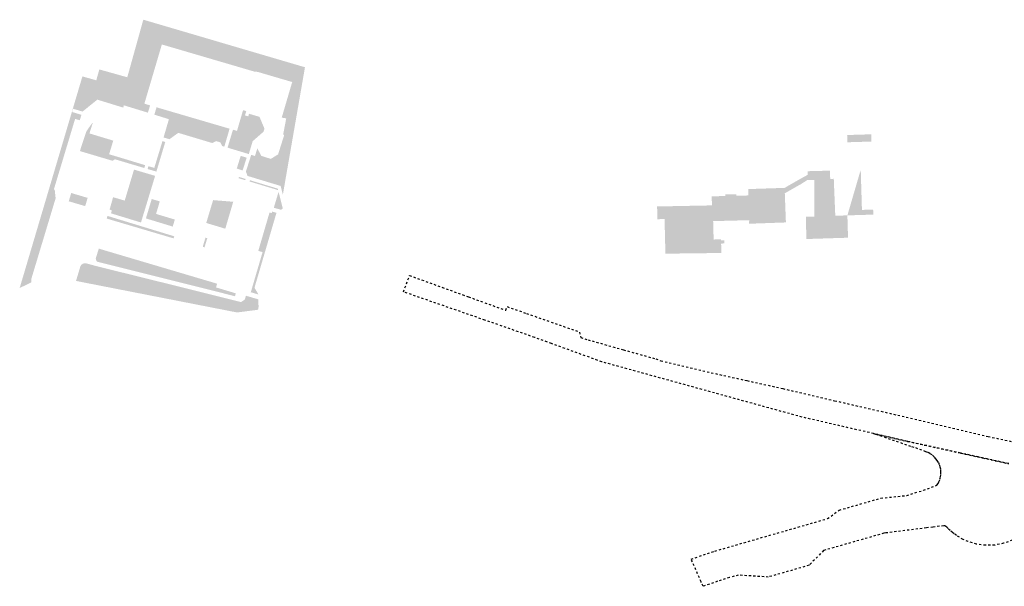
# Model space of a CAD drawing. Extents: x 88043 to 202646, y -79156 to -1177.
# Tile 1 of 54: x 88043 to 133594, y -41686 to -15464. Entities that reach past the tile are written whole.
import ezdxf

# ---------------------------------------------------------------- set-up
doc = ezdxf.new("R2010")
doc.units = ezdxf.units.DM
doc.header["$MEASUREMENT"] = 0
doc.linetypes.add('4002', pattern=[2, 1, -1])
doc.layers.add('area', color=6, linetype='Continuous', plot=False)
for name, color, linetype in [('Dzialki', 7, 'Continuous'), ('SCIANY-proj', 4, 'Continuous'), ('UZYTKI', 7, 'Continuous')]:
    doc.layers.add(name, color=color, linetype=linetype)
doc.layers.add('ZIELEN', color=82, linetype='Continuous', lineweight=0)

# ---------------------------------------------------------------- blocks, each defined once
blk = doc.blocks.new('mroczocza')
at = {"layer": 'UZYTKI', "color": 184, "linetype": '4002'}
for points in [[(-234.96, 22.39, 0), (-199.13, 13.85, 0), (-179.71, 9.83, 0)], [(-189.54, 1.31, 0), (-201.63, 3.97, 0), (-211.73, 6.19, 0), (-236.44, 11.63, 0), (-252.08, 15.23, 0), (-285.16, 22.84, 0), (-377.82, 48.43, 0), (-381.66, 49.83, 0), (-401.11, 56.9, 0), (-408.84, 59.71, 0), (-431.86, 67.72, 0), (-450.77, 74.28, 0), (-469.53, 80.77, 0), (-466.78, 88.37, 0), (-439.51, 78.51, 0), (-422.22, 72.26, 0), (-421.6, 73.96, 0), (-412.62, 70.81, 0), (-388.13, 62.23, 0), (-387.52, 59.74, 0), (-384.18, 58.62, 0), (-367.81, 54, 0), (-352.82, 49.79, 0), (-350.5, 48.93, 0), (-327.2, 43.41, 0), (-310.64, 39.74, 0), (-294.09, 36.06, 0), (-278.54, 32.42, 0), (-270.11, 30.44, 0), (-234.96, 22.39, 0)], [(-325.49, -39.16, 0), (-273.36, -24.13, 0), (-268.01, -20.21, 0), (-248.73, -14.65, 0), (-236.76, -13.43, 0), (-229.01, -11.02, 0), (-222.77, -8.71, 0), (-222.21, -7.83, 0), (-221.84, -7.11, 0), (-221.38, -5.92, 0), (-221.09, -4.82, 0), (-220.92, -3.6, 0), (-220.91, -2.45, 0), (-221, -1.32, 0), (-221.21, -0.29, 0), (-221.5, 0.73, 0), (-222.06, 1.9, 0), (-222.6, 2.78, 0), (-223.22, 3.61, 0), (-224.06, 4.53, 0), (-225.01, 5.31, 0), (-225.98, 5.95, 0), (-226.93, 6.43, 0), (-227.89, 6.84, 0), (-233.35, 8.84, 0), (-234.81, 9.22, 0), (-252.08, 15.23, 0), (-236.44, 11.63, 0), (-211.73, 6.19, 0), (-201.63, 3.97, 0), (-189.54, 1.31, 0)], [(-187.9, -34.15, 0), (-191.9, -35.56, 0), (-196.03, -36.37, 0), (-200.29, -36.48, 0), (-204.45, -35.94, 0), (-208.3, -34.79, 0), (-210.63, -33.77, 0), (-213.72, -31.98, 0), (-214.71, -31.22, 0), (-215.59, -30.53, 0), (-216.65, -29.64, 0), (-217.54, -28.78, 0), (-218.23, -28.06, 0), (-218.65, -27.75, 0), (-219.08, -27.53, 0), (-219.6, -27.45, 0), (-224.61, -28.06, 0), (-227.63, -28.43, 0), (-246.41, -30.75, 0), (-247.3, -30.92, 0), (-275.21, -38.89, 0), (-281.91, -45.74, 0), (-300.76, -51.16, 0), (-314.64, -50.29, 0), (-318.79, -51.45, 0), (-324.26, -53.15, 0), (-330.3, -55.21, 0), (-330.97, -55.46, 0), (-331.87, -53.37, 0), (-336.45, -42.86, 0), (-325.49, -39.16, 0)]]:
    blk.add_polyline3d(points, dxfattribs=at)

msp = doc.modelspace()

# ---------------------------------------------------------------- hatches: boundary and pattern name
at = {"layer": 'Dzialki'}
h = msp.add_hatch(dxfattribs=at)
h.set_pattern_fill('ANSI31', color=256)
h.paths.add_polyline_path([(129340.007, -21045.738), (129377.907, -22337.638), (126952.107, -22406.438), (125525.207, -22449.238), (124489.307, -22476.438), (124459.407, -21193.438)], flags=17)
h.paths.add_polyline_path([(129340.007, -21045.738), (129377.907, -22337.638), (126952.107, -22406.438), (125525.207, -22449.238), (125540.907, -22834.238), (125704.907, -22827.038), (125774.707, -24535.838), (126334.607, -24519.938), (126363.807, -25552.838), (124437.007, -25614.138), (124413.807, -24572.238), (124805.807, -24572.438), (124806.107, -22876.238), (124489.107, -22876.438), (124491.507, -22646.438), (124489.307, -22476.438), (124459.407, -21193.438)])
h.paths.add_polyline_path([(127008.007, -24266.238), (127525.907, -24250.638), (127532.507, -24484.638), (127014.607, -24499.238)], flags=17)
h.paths.add_polyline_path([(123439.307, -23498.238), (123429.807, -23246.738), (124205.507, -22802.438), (124491.507, -22646.438), (124489.107, -22876.438), (124219.307, -23053.338)])
h.paths.add_polyline_path([(117915.807, -26292.138), (117876.307, -24689.538), (117543.907, -24697.638), (117531.907, -24107.638), (118232.807, -24093.838), (120067.807, -24057.838), (120058.307, -23638.638), (120684.007, -23623.638), (120681.907, -23553.138), (121195.407, -23539.738), (121197.307, -23612.238), (121755.507, -23597.638), (121747.707, -23303.338), (123429.807, -23246.738), (123439.307, -23498.238), (123490.407, -24846.038), (121789.007, -24907.038), (121791.207, -24742.538), (120124.207, -24785.338), (120146.507, -25636.938), (120486.507, -25629.938), (120488.507, -25671.938), (120642.507, -25667.938), (120647.507, -25817.938), (120493.507, -25823.938), (120503.507, -26259.938)])
edge = h.paths.add_edge_path()
edge.add_line((126952.107, -22406.438), (127014.607, -24499.238))
edge.add_line((127435.807, -20767.838), (127445.107, -21102.838))
edge.add_line((126334.307, -21136.538), (126323.907, -20801.538))
edge.add_line((126323.907, -20801.538), (127435.807, -20767.838))
edge.add_line((127014.607, -24499.238), (126334.607, -24519.938))
at = {"layer": 'SCIANY-proj'}
h = msp.add_hatch(dxfattribs=at)
h.set_pattern_fill('ANSI31', color=256)
edge = h.paths.add_edge_path()
edge.add_line((98714.154, -26314.525), (99589.664, -26571.03))
at = {"layer": 'ZIELEN'}
h = msp.add_hatch(dxfattribs=at)
h.set_pattern_fill('ANSI31', color=256)
h.paths.add_polyline_path([(96637.434, -25549.51), (96720.434, -25575.51), (96595.434, -25997.51), (96512.048, -25972.811)], flags=17)
h.paths.add_polyline_path([(91701.634, -26057.91), (97177.434, -27681.51), (97124.434, -27852.51), (98041.434, -28128.51), (98003.434, -28260.51), (91645.434, -26666.51), (91606.434, -26640.51), (91578.434, -26591.51), (91560.434, -26520.51)])
h.paths.add_polyline_path([(90649.434, -27553.51), (90853.434, -26868.51), (90891.434, -26810.51), (90968.434, -26756.51), (91039.434, -26736.51), (91104.434, -26734.51), (91263.112, -26778.693), (91607.434, -26871.51), (92742.237, -27152.839), (96153.073, -27998.429), (98277.434, -28532.51), (98453.134, -28419.71), (98510.934, -28238.51), (99079.934, -28405.01), (99094.434, -28750.51), (99080.434, -28849.51), (99067.433, -28887.823), (98097.634, -29012.31)])
h.paths.add_polyline_path([(99920.434, -24408.51), (99908.434, -24397.51), (99720.248, -24342.58), (99704.434, -24415.51), (99600.434, -24389.51), (99081.434, -26162.51), (99279.411, -26220.587), (98734.534, -28076.81), (99088.934, -28178.96), (98905.434, -27866.51)])
h.paths.add_polyline_path([(99799.434, -24167.51), (100133.434, -24259.51), (100217.434, -24206.51), (100019.434, -23431.31)], flags=17)
h.paths.add_polyline_path([(98696.434, -22893.51), (98680.434, -22952.51), (99999.034, -23351.31), (99981.434, -23282.51)], flags=17)
h.paths.add_polyline_path([(98188.434, -22742.51), (98494.366, -22834.49), (98478.126, -22890.421), (98169.434, -22800.51)], flags=17)
h.paths.add_polyline_path([(98267.832, -21765.115), (98543.434, -21849.51), (98356.434, -22440.51), (98085.434, -22353.51)], flags=17)
h.paths.add_polyline_path([(93882.434, -24660.51), (94151.434, -23762.51), (94524.434, -23872.51), (94352.434, -24451.51), (95221.434, -24712.51), (95122.441, -25037.512)], flags=17)
h.paths.add_polyline_path([(92103.434, -24543.51), (95193.434, -25488.51), (95164.412, -25584.8), (92069.434, -24667.51)], flags=17)
h.paths.add_polyline_path([(92364.434, -23678.51), (92901.434, -23835.51), (93332.434, -22401.51), (94308.726, -22690.408), (93653.434, -24849.51), (92265.434, -24424.51), (92307.434, -24286.51), (92202.434, -24252.51)], flags=17)
h.paths.add_polyline_path([(90312.434, -23867.51), (90426.379, -23483.791), (91186.434, -23709.51), (91073.904, -24091.649), (90312.417, -23867.565)], flags=17)
h.paths.add_polyline_path([(97910.101, -20554.585), (97660.434, -21385.51), (98641.934, -21682.41), (98822.053, -21086.968), (99320.434, -20650.51), (99367.434, -20506.51), (99136.434, -19957.51), (98650.434, -19817.51), (98617.2, -19938.359), (98463.95, -19893.15), (98525.96, -19692.29), (98377.303, -19649.872), (98096.434, -20609.51)], flags=17)
h.paths.add_polyline_path([(94373.495, -19517.898), (94272.434, -19858.51), (94946.434, -20068.51), (94698.434, -20915.51), (94972.434, -20994.51), (95379.434, -20700.51), (96956.434, -21173.51), (97126.434, -21081.51), (97322.434, -21138.51), (97411.434, -21312.51), (97509.434, -21341.51), (97753.557, -20508.702)], flags=17)
h.paths.add_polyline_path([(94648.434, -21082.51), (94776.434, -21127.51), (94366.434, -22493.51), (93961.163, -22374.445), (93998.72, -22245.59), (94270.434, -22321.51)], flags=17)
h.paths.add_polyline_path([(90827.434, -21543.51), (91103.434, -20701.51), (91140.434, -20611.51), (91400.434, -20243.51), (91417.434, -20253.51), (91270.434, -20727.51), (92371.434, -21060.51), (92180.434, -21691.51), (93066.453, -21958.304), (93847.434, -22197.51), (93807.481, -22327.524), (92456.434, -21925.51), (92332.434, -21991.51)], flags=17)
h.paths.add_polyline_path([(88046.434, -27865.51), (88043.064, -27880.46), (88574.434, -27624.51), (88574.434, -27481.51), (89705.434, -23730.51), (89665.434, -23341.51), (89621.434, -23326.51), (90606.434, -20057.51), (90823.434, -20118.51), (90897.734, -19864.71), (90469.27, -19736.567), (90513.268, -19586.298), (90951.834, -19714.71), (91635.434, -19163.51), (92830.434, -19531.51), (92862.739, -19426.604), (93974.775, -19766.393), (94077.586, -19430.734), (93810.869, -19350.397), (94619.88, -16609.775), (98896.377, -17864.745), (99056.434, -17880.51), (99782.434, -18094.51), (100484.415, -18299.929), (100650.434, -18348.51), (100420.434, -19129.51), (100166.03, -19993.377), (100373.434, -20032.51), (100232.434, -20770.51), (100278.434, -20806.51), (100119.434, -21309.51), (99998.434, -21694.51), (99659.434, -21906.51), (99218.434, -21762.51), (99036.089, -21415.854), (98927.434, -21773.51), (98754.798, -21718.504), (98509.434, -22489.51), (98582.434, -22693.51), (100116.347, -23158.103), (100218.01, -23557.831), (101241.434, -17665.51), (93762.434, -15463.51), (93020.434, -18128.51), (91727.631, -17765.566), (91586.434, -18268.51), (90944.434, -18088.51)])
edge = h.paths.add_edge_path(flags=17)
edge.add_line((96669.234, -24881.81), (96991.434, -23813.51))
edge.add_line((96991.434, -23813.51), (97922.434, -23889.51))
edge.add_line((97922.434, -23889.51), (97554.434, -25136.51))
edge.add_line((97554.434, -25136.51), (96672.628, -24870.557))
h = msp.add_hatch(dxfattribs=at)
h.set_pattern_fill('ANSI31', color=256)
h.paths.add_polyline_path([(88046.434, -27865.51), (88043.064, -27880.46), (88574.434, -27624.51), (88574.434, -27481.51), (89705.434, -23730.51), (89665.434, -23341.51), (89621.434, -23326.51), (90606.434, -20057.51), (90823.434, -20118.51), (90897.734, -19864.71), (90469.27, -19736.567), (90513.268, -19586.298), (90951.834, -19714.71), (91635.434, -19163.51), (92830.434, -19531.51), (92862.739, -19426.604), (93974.775, -19766.393), (94077.586, -19430.734), (93810.869, -19350.397), (94619.88, -16609.775), (98896.377, -17864.745), (99056.434, -17880.51), (99782.434, -18094.51), (100484.415, -18299.929), (100650.434, -18348.51), (100420.434, -19129.51), (100166.03, -19993.377), (100373.434, -20032.51), (100232.434, -20770.51), (100278.434, -20806.51), (100119.434, -21309.51), (99998.434, -21694.51), (99659.434, -21906.51), (99218.434, -21762.51), (99036.089, -21415.854), (98927.434, -21773.51), (98754.798, -21718.504), (98509.434, -22489.51), (98582.434, -22693.51), (100116.347, -23158.103), (100218.01, -23557.831), (101241.434, -17665.51), (93762.434, -15463.51), (93020.434, -18128.51), (91727.631, -17765.566), (91586.434, -18268.51), (90944.434, -18088.51)])
h.paths.add_polyline_path([(94373.495, -19517.898), (94272.434, -19858.51), (94946.434, -20068.51), (94698.434, -20915.51), (94972.434, -20994.51), (95379.434, -20700.51), (96956.434, -21173.51), (97126.434, -21081.51), (97322.434, -21138.51), (97411.434, -21312.51), (97509.434, -21341.51), (97753.557, -20508.702)], flags=17)
h.paths.add_polyline_path([(97910.101, -20554.585), (97660.434, -21385.51), (98641.934, -21682.41), (98822.053, -21086.968), (99320.434, -20650.51), (99367.434, -20506.51), (99136.434, -19957.51), (98650.434, -19817.51), (98617.2, -19938.359), (98463.95, -19893.15), (98525.96, -19692.29), (98377.303, -19649.872), (98096.434, -20609.51)], flags=17)
h.paths.add_polyline_path([(94648.434, -21082.51), (94776.434, -21127.51), (94366.434, -22493.51), (93961.163, -22374.445), (93998.72, -22245.59), (94270.434, -22321.51)], flags=17)
h.paths.add_polyline_path([(90827.434, -21543.51), (91103.434, -20701.51), (91140.434, -20611.51), (91400.434, -20243.51), (91417.434, -20253.51), (91270.434, -20727.51), (92371.434, -21060.51), (92180.434, -21691.51), (93066.453, -21958.304), (93847.434, -22197.51), (93807.481, -22327.524), (92456.434, -21925.51), (92332.434, -21991.51)], flags=17)
h.paths.add_polyline_path([(92364.434, -23678.51), (92901.434, -23835.51), (93332.434, -22401.51), (94308.726, -22690.408), (93653.434, -24849.51), (92265.434, -24424.51), (92307.434, -24286.51), (92202.434, -24252.51)], flags=17)
h.paths.add_polyline_path([(90312.434, -23867.51), (90426.379, -23483.791), (91186.434, -23709.51), (91073.904, -24091.649), (90312.417, -23867.565)], flags=17)
h.paths.add_polyline_path([(92103.434, -24543.51), (95193.434, -25488.51), (95164.412, -25584.8), (92069.434, -24667.51)], flags=17)
h.paths.add_polyline_path([(93882.434, -24660.51), (94151.434, -23762.51), (94524.434, -23872.51), (94352.434, -24451.51), (95221.434, -24712.51), (95122.441, -25037.512)], flags=17)
h.paths.add_polyline_path([(98267.832, -21765.115), (98543.434, -21849.51), (98356.434, -22440.51), (98085.434, -22353.51)], flags=17)
h.paths.add_polyline_path([(98188.434, -22742.51), (98494.366, -22834.49), (98478.126, -22890.421), (98169.434, -22800.51)], flags=17)
h.paths.add_polyline_path([(98696.434, -22893.51), (98680.434, -22952.51), (99999.034, -23351.31), (99981.434, -23282.51)], flags=17)
h.paths.add_polyline_path([(99799.434, -24167.51), (100133.434, -24259.51), (100217.434, -24206.51), (100019.434, -23431.31)], flags=17)
h.paths.add_polyline_path([(99920.434, -24408.51), (99908.434, -24397.51), (99720.248, -24342.58), (99704.434, -24415.51), (99600.434, -24389.51), (99081.434, -26162.51), (99279.411, -26220.587), (98734.534, -28076.81), (99088.934, -28178.96), (98905.434, -27866.51)])
h.paths.add_polyline_path([(96637.434, -25549.51), (96720.434, -25575.51), (96595.434, -25997.51), (96512.048, -25972.811)], flags=17)
h.paths.add_polyline_path([(91701.634, -26057.91), (97177.434, -27681.51), (97124.434, -27852.51), (98041.434, -28128.51), (98003.434, -28260.51), (91645.434, -26666.51), (91606.434, -26640.51), (91578.434, -26591.51), (91560.434, -26520.51)])
h.paths.add_polyline_path([(90649.434, -27553.51), (90853.434, -26868.51), (90891.434, -26810.51), (90968.434, -26756.51), (91039.434, -26736.51), (91104.434, -26734.51), (91263.112, -26778.693), (91607.434, -26871.51), (92742.237, -27152.839), (96153.073, -27998.429), (98277.434, -28532.51), (98453.134, -28419.71), (98510.934, -28238.51), (99079.934, -28405.01), (99094.434, -28750.51), (99080.434, -28849.51), (99067.433, -28887.823), (98097.634, -29012.31)])
edge = h.paths.add_edge_path(flags=17)
edge.add_line((96669.234, -24881.81), (96991.434, -23813.51))
edge.add_line((96991.434, -23813.51), (97922.434, -23889.51))
edge.add_line((97922.434, -23889.51), (97554.434, -25136.51))
edge.add_line((97554.434, -25136.51), (96672.628, -24870.557))

# ---------------------------------------------------------------- block references
at = {"layer": 'area', "xscale": 100, "yscale": 100, "zscale": 100}
msp.add_blockref('mroczocza', (152752.92, -36139.639), dxfattribs=at)

doc.saveas('drawing.dxf')
